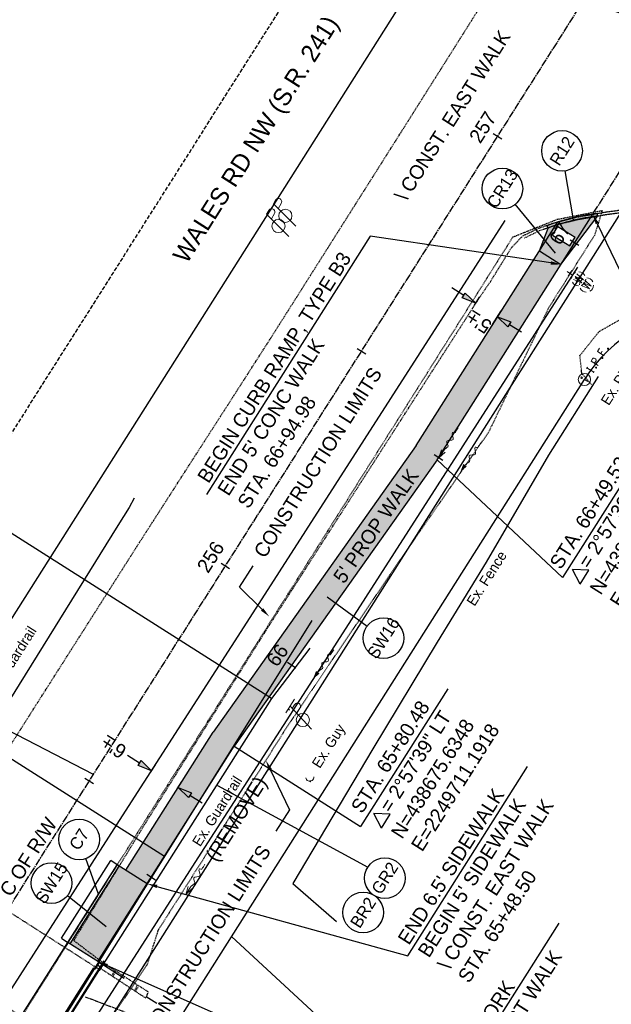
# Model space of a CAD drawing. Header units: feet. Extents: x 2249417 to 2250170, y 438279 to 439089.
# Tile 5 of 10: x 2249669 to 2249785, y 438625 to 438818. Entities that reach past the tile are written whole.
import ezdxf
from ezdxf import colors
from ezdxf.entities.mleader import LeaderData, LeaderLine
from ezdxf.math import Vec2, Vec3

# ---------------------------------------------------------------- set-up
doc = ezdxf.new("R2010")
doc.units = ezdxf.units.FT
doc.header["$MEASUREMENT"] = 0
doc.header["$PDMODE"] = 3
for name, pattern in [('bhiddenpr', [0.1875, 0.125, -0.0625]), ('CL', [2, 0.3, -0.15, 1.4, -0.15]), ('DGN Style 3', [0.19312, 0.137943, -0.055177]), ('esmtgenex', [1.1, 0.8, -0.3]), ('fenceex', [0]), ('grltpr', [0]), ('grrtex', [0]), ('OhDOT_USTN1', [0.055, 0.014, -0.041]), ('OhDOT_USTN3', [0.22, 0.165, -0.055]), ('rowex', [0]), ('stream', [1.4, 0.7, -0.1, 0.1, -0.1, 0.1, -0.1, 0.1, -0.1]), ('waterex', [0])]:
    doc.linetypes.add(name, pattern=pattern)
doc.layers.add('0_Mview', color=7, linetype='Continuous', plot=False)
for name, color, linetype in [('5PPBLDG-HAT', 253, 'Continuous'), ('BR_P_Brg_Pad_Hidden', 4, 'bhiddenpr'), ('BR_P_Rail_Object', 230, 'Continuous'), ('BR_X_SV_Pier', 230, 'OhDOT_USTN3'), ('DR_P_Flow_Arrow', 151, 'Continuous'), ('DR_X_Flow_Arrow', 151, 'Continuous'), ('DV_X_Property_Line', 7, 'Continuous'), ('GE_P_CL', 7, 'CL'), ('GE_P_CL_Text', 7, 'Continuous'), ('HY_X_Water_Edge', 133, 'stream'), ('PM_X_Edge_Line', 2, 'Continuous'), ('PM_X_Island', 7, 'Continuous'), ('PV_P_Construction_Limits', 203, 'DGN Style 3'), ('PV_P_Curb', 120, 'Continuous'), ('PV_P_Drive', 230, 'Continuous'), ('PV_P_EOP', 7, 'Continuous'), ('PV_P_Saw_Cut_Line', 62, 'Continuous'), ('PV_P_Walk', 231, 'Continuous'), ('PV_X_Curb', 120, 'OhDOT_USTN1'), ('PV_X_EOP', 7, 'OhDOT_USTN3'), ('PV_X_Text', 7, 'Continuous'), ('RD_P_GR_Lt', 95, 'grltpr'), ('RD_X_Fence', 230, 'fenceex'), ('RD_X_GR_Rt', 95, 'grrtex'), ('RW_X_Esmt_General', 6, 'esmtgenex'), ('RW_X_Fee_RW', 6, 'rowex'), ('SG_X_Foundation', 61, 'OhDOT_USTN1'), ('SH_Data', 7, 'Continuous'), ('SV_X_Mon_Cells_Found', 7, 'Continuous'), ('TX_P_20', 7, 'Continuous'), ('TX_X_20', 7, 'Continuous'), ('UT_X_Electric_Cells', 1, 'Continuous'), ('UT_X_Misc_Cells', 7, 'Continuous'), ('UT_X_Water', 133, 'waterex'), ('UT_X_Water_Cells', 133, 'Continuous'), ('VG_X_Flower_Bed', 3, 'OhDOT_USTN1')]:
    doc.layers.add(name, color=color, linetype=linetype)
doc.styles.add('Font 70-Main Title', font='txt', dxfattribs={"height": 0.25})
doc.styles.add('Slanted-Normal', font='font31.shx', dxfattribs={"height": 0.14})
doc.styles.get("Standard").update_dxf_attribs({"font": 'arial.ttf'})
doc.styles.add('Straight-Normal', font='font30.shx', dxfattribs={"height": 0.14})
doc.dimstyles.new('Dec-2  Slanted', dxfattribs={"dimtxt": 0.14, "dimasz": 0.14, "dimexe": 0.07, "dimexo": 0.07, "dimgap": 0.07, "dimtad": 1, "dimzin": 3, "dimdsep": 46, "dimtxsty": 'Slanted-Normal', "dimblk": 'Dim1', "dimcen": 0, "dimclrd": 95, "dimclre": 95, "dimclrt": 7, "dimazin": 3, "dimtfac": 1, "dimtix": 1, "dimtofl": 0, "dimtmove": 1, "dimatfit": 3, "dimldrblk": 'Dim1', "dimfxl": 1, "dimtolj": 1, "dimtzin": 0, "dimlwd": -1, "dimlwe": -1, "dimarcsym": 0})

# ---------------------------------------------------------------- blocks, each defined once
blk = doc.blocks.new('PP')
at = {"layer": 'UT_X_Electric_Cells', "color": 1, "linetype": 'Continuous', "lineweight": 0}
for p, q in [((0.0428, 0.16), (-0.0375, -0.14)), ((0.0428, 0.16), (0.0853, 0.16)), ((0.0257, 0.0963), (0.0853, 0.0963))]:
    blk.add_line(p, q, dxfattribs=at)
blk.add_circle((0, 0), 0.065, dxfattribs=at)
at = {"layer": 'UT_X_Electric_Cells', "color": 1, "linetype": 'Continuous', "lineweight": 0, "extrusion": (0, 0, -1)}
blk.add_arc((-0.086, 0.1281), 0.0319, 88.8767, 271.1233, dxfattribs=at)
blk = doc.blocks.new('TPW')
at = {"layer": 'UT_X_Misc_Cells', "color": 30, "linetype": 'Continuous', "lineweight": 0}
for p, q in [((0.0482, 0.18), (-0.0322, -0.12)), ((0.1282, 0.18), (-0.0318, 0.18)), ((0.0402, 0.15), (0.0827, 0.15)), ((0.0231, 0.0862), (0.0827, 0.0862))]:
    blk.add_line(p, q, dxfattribs=at)
blk.add_circle((0, 0), 0.065, dxfattribs=at)
at = {"layer": 'UT_X_Misc_Cells', "color": 30, "linetype": 'Continuous', "lineweight": 0, "extrusion": (0, 0, -1)}
blk.add_arc((-0.0833, 0.1181), 0.0319, 88.8767, 271.1233, dxfattribs=at)
blk = doc.blocks.new('DM')
at = {"layer": 'UT_X_Misc_Cells', "linetype": 'Continuous', "lineweight": 0}
h = blk.add_hatch(color=2, dxfattribs=at)
edge = h.paths.add_edge_path()
edge.add_arc((0, 0), 0.01, 0, 360)
at = {"layer": 'UT_X_Misc_Cells', "color": 2, "linetype": 'Continuous', "lineweight": 0}
blk.add_arc((0.04, 0), 0.04, 90, 270, dxfattribs=at)
blk = doc.blocks.new('WGV')
at = {"layer": 'UT_X_Water_Cells', "color": 133, "linetype": 'Continuous', "lineweight": 0}
for p, q in [((0.0318, 0.1018), (-0.0318, 0.1018)), ((0, 0.07), (0, 0.1336))]:
    blk.add_line(p, q, dxfattribs=at)
at = {"layer": 'UT_X_Water_Cells', "color": 133, "linetype": 'Continuous', "lineweight": 0, "flags": 128}
blk.add_lwpolyline([(-0.0318, 0.041), (-0.0159, -0.0452), (0, 0.041), (0.016, -0.0452), (0.0318, 0.041)], dxfattribs=at)
at = {"layer": 'UT_X_Water_Cells', "color": 133, "linetype": 'Continuous', "lineweight": 0, "extrusion": (0, 0, -1)}
blk.add_arc((0, 0.0001), 0.07, 330.01836, 29.98164, dxfattribs=at)
at = {"layer": 'UT_X_Water_Cells', "color": 133, "linetype": 'Continuous', "lineweight": 0}
for start, end in [(60.01836, 120.01574), (330.01836, 29.98164), (239.98426, 299.98164)]:
    blk.add_arc((0, 0.0001), 0.07, start, end, dxfattribs=at)
blk = doc.blocks.new('Dim1')
h = blk.add_hatch(color=4)
h.dxf.hatch_style = 1
h.paths.add_polyline_path([(0, 0), (-1, -0.2), (-1, 0.2)])
at = {"color": 4}
blk.add_lwpolyline([(0, 0), (-1, -0.2), (-1, 0.2), (0, 0)], dxfattribs=at)
blk = doc.blocks.new('*D961')
at = {"layer": '0_Mview', "color": 95, "linetype": 'Continuous', "transparency": 16777216}
for p, q in [((2249692.57, 438672.35), (2249690.21, 438673.85)), ((2249694.72, 438670.52), (2249695.68, 438672.02)), ((2249699.97, 438667.27), (2249700.89, 438668.71)), ((2249702.49, 438666.02), (2249704.86, 438664.52))]:
    blk.add_line(p, q, dxfattribs=at)
at = {"layer": 'Defpoints', "color": 0, "transparency": 16777216}
for p in [(2249694.93, 438670.84), (2249693.97, 438669.33, 1083.1), (2249699.21, 438666.08)]:
    blk.add_point(p, dxfattribs=at)
at = {"layer": '0_Mview', "color": 95, "transparency": 16777216, "xscale": 2.8, "yscale": 2.8, "zscale": 2.8}
for p, rotation in [((2249694.93, 438670.84), 327.4801218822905), ((2249700.13, 438667.53), 147.4801218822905)]:
    blk.add_blockref('Dim1', p, dxfattribs=dict(at, rotation=rotation))
at = {"layer": '0_Mview', "color": 7, "transparency": 16777216, "insert": (2249687.49, 438675.52), "char_height": 2.8, "attachment_point": 5, "rotation": 147.4801, "style": 'Slanted-Normal'}
blk.add_mtext("\\A1;6'%%p", dxfattribs=at)
blk = doc.blocks.new('IPID')
at = {"layer": 'SV_X_Mon_Cells_Found', "color": 2, "linetype": 'Continuous', "lineweight": 0}
blk.add_line((0, 0.0058), (0, -0.0383), dxfattribs=at)
at = {"layer": 'SV_X_Mon_Cells_Found', "color": 2, "linetype": 'Continuous', "lineweight": 0, "flags": 128}
for points in [[(0.1015, 0.04), (0.1192, 0.04)], [(0.1103, -0.04), (0.1103, 0.04)], [(0.1886, -0.04), (0.1886, 0.04), (0.2151, 0.04), (0.2178, 0.0394), (0.2217, 0.0381), (0.2233, 0.0368), (0.225, 0.0356), (0.2272, 0.0324), (0.2288, 0.0293), (0.2299, 0.0242), (0.2299, 0.0167), (0.2294, 0.0142), (0.2283, 0.0104), (0.2261, 0.006), (0.2239, 0.0041), (0.2222, 0.0028), (0.2195, 0.0016), (0.2151, 0.0009), (0.1886, 0.0009)], [(0.3391, 0.04), (0.301, 0.04), (0.301, -0.04)], [(0.301, 0.0009), (0.328, 0.0009)], [(0.1015, -0.04), (0.1192, -0.04)], [(0.1583, -0.0293), (0.161, -0.0293), (0.1627, -0.0305), (0.1643, -0.0331), (0.1643, -0.0362), (0.1627, -0.0387), (0.161, -0.04), (0.1583, -0.04), (0.1566, -0.0387), (0.155, -0.0362), (0.155, -0.0331), (0.1566, -0.0305), (0.1583, -0.0293)], [(0.2707, -0.0293), (0.2735, -0.0293), (0.2751, -0.0305), (0.2768, -0.0331), (0.2768, -0.0362), (0.2751, -0.0387), (0.2735, -0.04), (0.2707, -0.04), (0.2691, -0.0387), (0.2674, -0.0362), (0.2674, -0.0331), (0.2691, -0.0305), (0.2707, -0.0293)], [(0.3782, -0.0293), (0.3809, -0.0293), (0.3826, -0.0305), (0.3843, -0.0331), (0.3843, -0.0362), (0.3826, -0.0387), (0.3809, -0.04), (0.3782, -0.04), (0.3765, -0.0387), (0.3749, -0.0362), (0.3749, -0.0331), (0.3765, -0.0305), (0.3782, -0.0293)]]:
    blk.add_lwpolyline(points, dxfattribs=at)
at = {"layer": 'SV_X_Mon_Cells_Found', "color": 2, "linetype": 'Continuous', "lineweight": 0}
for centre, radius in [((0, 0), 0.06), ((0, 0.0326), 0.008)]:
    blk.add_circle(centre, radius, dxfattribs=at)
blk = doc.blocks.new('*D963')
at = {"layer": '0_Mview', "color": 95, "linetype": 'Continuous', "transparency": 16777216}
for p, q in [((2249756.35, 438764.23), (2249753.98, 438765.72)), ((2249758.46, 438762.34), (2249759.46, 438763.92)), ((2249762.03, 438758.55), (2249763.72, 438761.24)), ((2249765.34, 438758.57), (2249767.71, 438757.08))]:
    blk.add_line(p, q, dxfattribs=at)
at = {"layer": 'Defpoints', "color": 0, "transparency": 16777216}
for p in [(2249758.72, 438762.74), (2249757.72, 438761.15), (2249761.28, 438757.36, 1082.92)]:
    blk.add_point(p, dxfattribs=at)
at = {"layer": '0_Mview', "color": 95, "transparency": 16777216, "xscale": 2.8, "yscale": 2.8, "zscale": 2.8}
for p, rotation in [((2249758.72, 438762.74), 327.8222067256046), ((2249762.97, 438760.06), 147.8222067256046)]:
    blk.add_blockref('Dim1', p, dxfattribs=dict(at, rotation=rotation))
at = {"layer": '0_Mview', "color": 7, "transparency": 16777216, "insert": (2249759.35, 438759.03), "char_height": 2.8, "attachment_point": 5, "rotation": 147.8222, "style": 'Slanted-Normal'}
blk.add_mtext("\\A1;5'%%p", dxfattribs=at)
blk = doc.blocks.new('DFL-X')
at = {"layer": 'DR_X_Flow_Arrow', "color": 151, "linetype": 'Continuous', "lineweight": 0, "flags": 128}
blk.add_lwpolyline([(-0.08, -0.0214), (0, 0), (-0.08, 0.0215)], dxfattribs=at)
at = {"layer": 'DR_X_Flow_Arrow', "color": 151, "linetype": 'Continuous', "lineweight": 0}
blk.add_open_spline([(0, 0), (-0.0277, 0.0001), (-0.0554, 0.0002), (-0.0831, 0.0003), (-0.0943, 0.0003), (-0.1051, 0.005), (-0.116, 0.0077), (-0.1231, 0.0095), (-0.131, 0.0131), (-0.1368, 0.015), (-0.1515, 0.0198), (-0.165, -0.0203), (-0.1792, -0.0217), (-0.1954, -0.0234), (-0.2116, 0.0181), (-0.2278, 0.0195), (-0.2454, 0.0211), (-0.2657, -0.0279), (-0.2838, -0.0217), (-0.2903, -0.0195), (-0.2867, 0.0007), (-0.2951, 0.0006), (-0.3134, 0.0004), (-0.3317, 0.0002), (-0.35, 0)], degree=3, knots=[0, 0, 0, 0, 0.203531, 0.203531, 0.203531, 0.286234, 0.286234, 0.286234, 0.340272, 0.340272, 0.340272, 0.477755, 0.477755, 0.477755, 0.633727, 0.633727, 0.633727, 0.804111, 0.804111, 0.804111, 0.865463, 0.865463, 0.865463, 1, 1, 1, 1], dxfattribs=at)
blk = doc.blocks.new('DFL-P')
at = {"layer": 'DR_P_Flow_Arrow', "color": 151, "linetype": 'Continuous', "lineweight": 13}
blk.add_open_spline([(-0.0799, 0.0003), (-0.081, 0.0002), (-0.082, 0.0002), (-0.0831, 0.0003), (-0.0943, 0.0003), (-0.1051, 0.005), (-0.116, 0.0077), (-0.1231, 0.0095), (-0.131, 0.0131), (-0.1368, 0.015), (-0.1515, 0.0198), (-0.165, -0.0203), (-0.1792, -0.0217), (-0.1954, -0.0234), (-0.2116, 0.0181), (-0.2278, 0.0195), (-0.2454, 0.0211), (-0.2657, -0.0279), (-0.2838, -0.0217), (-0.2903, -0.0195), (-0.2867, 0.0007), (-0.2951, 0.0006), (-0.3134, 0.0004), (-0.3317, 0.0002), (-0.35, 0)], degree=3, knots=[0, 0, 0, 0, 0.009646, 0.009646, 0.009646, 0.112481, 0.112481, 0.112481, 0.179673, 0.179673, 0.179673, 0.350625, 0.350625, 0.350625, 0.544565, 0.544565, 0.544565, 0.756426, 0.756426, 0.756426, 0.832712, 0.832712, 0.832712, 1, 1, 1, 1], dxfattribs=at)
at = {"layer": 'DR_P_Flow_Arrow', "color": 151, "linetype": 'Continuous', "lineweight": 0, "extrusion": (0, 0, -1)}
blk.add_solid([(0.08, 0.0215), (0, 0), (0.08, -0.0214)], dxfattribs=at)

msp = doc.modelspace()

# ---------------------------------------------------------------- hatches: boundary and pattern name
at = {"layer": '5PPBLDG-HAT'}
h = msp.add_hatch(color=256, dxfattribs=at)
h.dxf.hatch_style = 1
h.paths.add_polyline_path([(2249778.673, 438779.168), (2249775.435, 438778.336, 0.0061843), (2249774.422, 438778.014), (2249771.255, 438773.02), (2249775.477, 438770.342), (2249778.165, 438774.581), (2249777.743, 438774.848), (2249777.197, 438773.988), (2249773.819, 438776.13), (2249774.891, 438777.819), (2249778.269, 438775.677), (2249777.743, 438774.848), (2249778.165, 438774.581), (2249781.374, 438779.639)])
h.paths.add_polyline_path([(2249778.567, 438779.657), (2249775.3, 438778.817, 0.002761), (2249774.841, 438778.675), (2249771.255, 438773.02), (2249775.477, 438770.342), (2249778.521, 438774.355), (2249777.743, 438774.848), (2249777.197, 438773.988), (2249773.819, 438776.13), (2249774.891, 438777.819), (2249778.269, 438775.677), (2249777.743, 438774.848), (2249778.521, 438774.355), (2249782.705, 438779.872), (2249782.619, 438780.364)])
h.paths.add_polyline_path([(2249772.929, 438777.49), (2249771.255, 438773.02), (2249774.422, 438778.014, 0.009216)])
h.paths.add_polyline_path([(2249772.755, 438777.958), (2249772.903, 438777.561), (2249774.281, 438778.039), (2249774.468, 438778.087), (2249774.841, 438778.675, 0.0127019)], flags=17)
h.paths.add_polyline_path([(2249775.425, 438772.687), (2249778.71, 438777.867), (2249775.163, 438780.116), (2249771.878, 438774.936)], flags=24)
h = msp.add_hatch(color=256, dxfattribs=at)
h.dxf.hatch_style = 1
h.paths.add_polyline_path([(2249773.819, 438776.13), (2249774.891, 438777.819), (2249778.269, 438775.677), (2249777.743, 438774.848), (2249778.165, 438774.581), (2249781.374, 438779.639), (2249778.673, 438779.168), (2249775.435, 438778.336, 0.0061843), (2249774.422, 438778.014), (2249771.255, 438773.02), (2249775.477, 438770.342), (2249778.165, 438774.581), (2249777.743, 438774.848), (2249777.197, 438773.988)])
h.paths.add_polyline_path([(2249775.425, 438772.687), (2249778.71, 438777.867), (2249775.163, 438780.116), (2249771.878, 438774.936)], flags=9)
h = msp.add_hatch(color=256, dxfattribs=at)
h.dxf.hatch_style = 1
h.paths.add_polyline_path([(2249679.627, 438637.462), (2249688.579, 438652.107), (2249688.575, 438652.109), (2249678.892, 438636.841), (2249684.381, 438633.359), (2249684.595, 438633.697)])
h.paths.add_polyline_path([(2249696.178, 438661.296), (2249689.842, 438651.306), (2249694.064, 438648.628), (2249700.4, 438658.618)])
h.paths.add_polyline_path([(2249717.014, 438692.487), (2249707.037, 438678.419), (2249696.178, 438661.296), (2249700.4, 438658.618), (2249701.011, 438659.581), (2249720.3, 438690.403)])
edge = h.paths.add_edge_path()
edge.add_line((2249746.979, 438734.741), (2249717.014, 438692.487))
edge.add_line((2249717.014, 438692.487), (2249720.3, 438690.403))
edge.add_line((2249720.3, 438690.403), (2249701.011, 438659.581))
edge.add_line((2249701.011, 438659.581), (2249711.192, 438675.635))
edge.add_line((2249711.192, 438675.635), (2249751.132, 438731.954))
edge.add_line((2249751.132, 438731.954), (2249753.121, 438735.09))
edge.add_spline(control_points=[(2249753.121, 438735.09), (2249753.044, 438735.282), (2249752.975, 438735.469), (2249753.031, 438735.58)], knot_values=[0.4179619, 0.4179619, 0.4179619, 0.4179619, 0.4777554, 0.4777554, 0.4777554, 0.4777554], degree=3, periodic=0)
edge.add_spline(control_points=[(2249753.031, 438735.58), (2249753.097, 438735.714), (2249753.317, 438735.75), (2249753.555, 438735.775)], knot_values=[0.4777554, 0.4777554, 0.4777554, 0.4777554, 0.5494011, 0.5494011, 0.5494011, 0.5494011], degree=3, periodic=0)
edge.add_line((2249753.555, 438735.775), (2249754.152, 438736.716))
edge.add_spline(control_points=[(2249754.152, 438736.716), (2249754.071, 438736.981), (2249754.01, 438737.233), (2249754.15, 438737.345)], knot_values=[0.7238485, 0.7238485, 0.7238485, 0.7238485, 0.804111, 0.804111, 0.804111, 0.804111], degree=3, periodic=0)
edge.add_spline(control_points=[(2249754.15, 438737.345), (2249754.221, 438737.402), (2249754.378, 438737.301), (2249754.501, 438737.267)], knot_values=[0.804111, 0.804111, 0.804111, 0.804111, 0.8447246, 0.8447246, 0.8447246, 0.8447246], degree=3, periodic=0)
edge.add_line((2249754.501, 438737.267), (2249775.477, 438770.342))
edge.add_line((2249775.477, 438770.342), (2249771.255, 438773.02))
edge.add_line((2249771.255, 438773.02), (2249746.979, 438734.741))
h.paths.add_polyline_path([(2249719.681, 438689.853), (2249723.165, 438694.765), (2249719.739, 438697.195), (2249716.255, 438692.283)], flags=24)
h.paths.add_polyline_path([(2249732.963, 438706.445), (2249749.966, 438730.973), (2249746.514, 438733.365), (2249729.511, 438708.838)], flags=24)
h = msp.add_hatch(color=256, dxfattribs=at)
h.dxf.hatch_style = 1
h.paths.add_polyline_path([(2249688.579, 438652.107), (2249679.627, 438637.462), (2249684.595, 438633.697), (2249694.064, 438648.628)])

# ---------------------------------------------------------------- linework, layer by layer
at = {"layer": '0_Mview'}
for p, q in [((2249779.244, 438707.534, 3.339), (2249777.745, 438710.399, 3.339)), ((2249780.975, 438710.264, 3.339), (2249777.745, 438710.399, 3.339)), ((2249779.244, 438707.534, 3.339), (2249780.975, 438710.264, 3.339)), ((2249740.147, 438659.574, 3.339), (2249738.648, 438662.439, 3.339)), ((2249741.878, 438662.305, 3.339), (2249738.648, 438662.439, 3.339)), ((2249740.147, 438659.574, 3.339), (2249741.878, 438662.305, 3.339)), ((2249693.894, 438626.453), (2249695.975, 438625.133))]:
    msp.add_line(p, q, dxfattribs=at)
at = {"layer": '5PPBLDG-HAT'}
msp.add_line((2249685.245, 438632.811), (2249689.549, 438630.082), dxfattribs=at)
at = {"layer": 'BR_P_Brg_Pad_Hidden', "elevation": 1082.425}
msp.add_lwpolyline([(2249638.393, 438642.11), (2249676.047, 438618.32), (2249677.483, 438620.591), (2249684.527, 438631.85), (2249647.65, 438655.385), (2249647.568, 438655.189), (2249645.938, 438652.703), (2249643.706, 438649.262), (2249641.127, 438645.017), (2249638.716, 438642.004)], dxfattribs=at)
at = {"layer": 'BR_P_Rail_Object'}
for p, q in [((2249675.544, 438619.425), (2249683.578, 438632.093)), ((2249675.726, 438617.534), (2249685.367, 438632.735)), ((2249675.994, 438618.267), (2249685.634, 438633.468)), ((2249683.578, 438632.093), (2249683.895, 438631.892)), ((2249683.895, 438631.892), (2249684.698, 438633.159)), ((2249684.375, 438632.649), (2249685.043, 438632.225)), ((2249684.698, 438633.159), (2249685.367, 438632.735))]:
    msp.add_line(p, q, dxfattribs=at)
at = {"layer": 'BR_X_SV_Pier'}
for points in [[(2249684.83, 438632.013), (2249685.392, 438633.093), (2249694.25, 438627.394), (2249693.78, 438626.152), (2249684.83, 438632.013)], [(2249691.786, 438627.535), (2249692.375, 438628.406)]]:
    msp.add_lwpolyline(points, dxfattribs=at)
for points, elevation in [([(2249687.198, 438630.76), (2249687.795, 438631.651)], 1083.066), ([(2249687.251, 438630.364), (2249687.902, 438631.336)], 1082.58), ([(2249691.682, 438627.835), (2249692.162, 438628.753)], 1081.528)]:
    msp.add_lwpolyline(points, dxfattribs=dict(at, elevation=elevation))
at = {"layer": 'DV_X_Property_Line'}
for p, q in [((2249683.504, 438670.13, 1083.62), (2249578.642, 438724.174, 1083.62)), ((2249710.641, 438638.232, 1083.62), (2249768.574, 438584.875, 1083.62))]:
    msp.add_line(p, q, dxfattribs=at)
at = {"layer": 'GE_P_CL'}
msp.add_line((2249575.55, 438499.905), (2249819.928, 438885.246), dxfattribs=at)
msp.add_lwpolyline([(2249781.735, 438780.21), (2249831.722, 438859.03)], dxfattribs=at)
at = {"layer": 'GE_P_CL_Text'}
for p, q in [((2249763.843, 438794.942), (2249762.154, 438796.013)), ((2249777.915, 438779.084), (2249776.337, 438788.714, 767.501)), ((2249774.423, 438772.588), (2249766.499, 438782.169, 818.715)), ((2249779.01, 438774.045), (2249777.321, 438775.116)), ((2249737.065, 438752.717), (2249735.376, 438753.789)), ((2249752.231, 438731.82), (2249750.542, 438732.892)), ((2249710.286, 438710.493), (2249708.597, 438711.564)), ((2249729.456, 438705.033), (2249737.327, 438699.265, 767.501)), ((2249723.299, 438690.979), (2249721.668, 438692.136)), ((2249683.508, 438668.268), (2249681.819, 438669.339)), ((2249707.904, 438667.928, -2645.255), (2249737.454, 438651.868)), ((2249684.474, 438646.576, 114.661), (2249682.014, 438653.566, 742.946)), ((2249695.712, 438649.359), (2249694.023, 438650.43)), ((2249685.976, 438640.15), (2249678.365, 438646.257, 767.501))]:
    msp.add_line(p, q, dxfattribs=at)
for centre in [(2249775.69, 438792.661, 1082.113), (2249763.95, 438785.251, 1082.113), (2249740.553, 438696.9, 1082.113), (2249680.686, 438657.339, 1082.113), (2249740.832, 438649.725), (2249675.246, 438648.761, 1082.113), (2249736.548, 438642.97)]:
    msp.add_circle(centre, 4, dxfattribs=at)
at = {"layer": 'HY_X_Water_Edge', "elevation": 1074.416}
msp.add_lwpolyline([(2249681.873, 438626.423), (2249690.722, 438623.022), (2249693.35, 438623.126), (2249695.479, 438620.01), (2249698.282, 438617.968), (2249699.422, 438616.481), (2249701.2, 438613.987), (2249702.957, 438612.326), (2249708.137, 438607.547), (2249713.014, 438603.918), (2249720.381, 438598.629), (2249723.391, 438595.933), (2249725.778, 438594.067), (2249728.372, 438591.993)], dxfattribs=at)
at = {"layer": 'PM_X_Edge_Line', "elevation": 1083.101, "flags": 128}
for points in [[(2249584.871, 438493.994), (2249605.585, 438529.357), (2249613.893, 438542.802), (2249625.566, 438562.02), (2249649.312, 438599.904), (2249689.823, 438662.899), (2249714.331, 438700.948), (2249764.485, 438778.999)], [(2249599.539, 438485.402), (2249620.152, 438520.592), (2249628.389, 438533.921), (2249640.034, 438553.093), (2249663.664, 438590.792), (2249704.121, 438653.704), (2249728.628, 438691.75), (2249778.787, 438769.809)]]:
    msp.add_lwpolyline(points, dxfattribs=at)
at = {"layer": 'PV_P_Construction_Limits'}
msp.add_lwpolyline([(2249592.793, 438488.97), (2249601.574, 438511.549), (2249629.171, 438558.268), (2249634.95, 438567.974), (2249635.595, 438569.034), (2249636.526, 438570.417), (2249766.029, 438775.746), (2249774.734, 438779.214), (2249783.597, 438780.953), (2249782.079, 438776.058), (2249773.054, 438761.827), (2249761.239, 438737.386), (2249741.762, 438709.291), (2249721.497, 438679.336), (2249696.193, 438639.437), (2249694.032, 438632.673), (2249679.219, 438610.736), (2249675.822, 438602.171), (2249663.589, 438582.881), (2249654.203, 438566.068), (2249645.804, 438549.032), (2249621.446, 438514.798), (2249602.607, 438482.746)], dxfattribs=at)
at = {"layer": 'PV_P_Curb'}
for p, q in [((2249777.514, 438778.87), (2249775.086, 438778.246)), ((2249777.514, 438778.87), (2249775.086, 438778.246)), ((2249678.892, 438636.841), (2249688.575, 438652.109))]:
    msp.add_line(p, q, dxfattribs=at)
for points in [[(2249782.705, 438779.872), (2249782.619, 438780.364)], [(2249772.929, 438777.49), (2249772.755, 438777.958)]]:
    msp.add_lwpolyline(points, dxfattribs=at)
msp.add_arc((2249787.908, 438737.256), 42.932, 96.96128, 110.41936, dxfattribs=at)
at = {"layer": 'PV_P_Drive'}
msp.add_line((2249680.567, 438636.681), (2249680.596, 438636.727), dxfattribs=at)
at = {"layer": 'PV_P_EOP'}
for p, q in [((2249776.49, 438779.123), (2249774.961, 438778.73)), ((2249776.49, 438779.123), (2249774.961, 438778.73)), ((2249678.47, 438637.108), (2249688.153, 438652.377))]:
    msp.add_line(p, q, dxfattribs=at)
msp.add_arc((2249787.908, 438737.256), 43.432, 96.99421, 110.41936, dxfattribs=at)
at = {"layer": 'PV_P_Saw_Cut_Line'}
for p, q in [((2249677.203, 438637.912), (2249686.886, 438653.18)), ((2249688.153, 438652.377), (2249686.886, 438653.18)), ((2249677.203, 438637.912), (2249678.47, 438637.108))]:
    msp.add_line(p, q, dxfattribs=at)
at = {"layer": 'PV_P_Walk'}
for p, q in [((2249751.132, 438731.954), (2249781.735, 438780.21)), ((2249746.979, 438734.741), (2249774.86, 438778.704)), ((2249771.255, 438773.02), (2249775.477, 438770.342)), ((2249746.979, 438734.741), (2249707.037, 438678.419)), ((2249751.132, 438731.954), (2249711.192, 438675.635)), ((2249689.842, 438651.306), (2249707.037, 438678.419)), ((2249684.381, 438633.359), (2249711.192, 438675.635)), ((2249694.064, 438648.628), (2249688.153, 438652.377)), ((2249668.83, 438621.908), (2249678.47, 438637.108)), ((2249684.698, 438633.159), (2249678.47, 438637.108))]:
    msp.add_line(p, q, dxfattribs=at)
for points in [[(2249775.477, 438770.342), (2249782.705, 438779.872)], [(2249771.255, 438773.02), (2249772.929, 438777.49)], [(2249773.819, 438776.13), (2249774.891, 438777.819)], [(2249774.891, 438777.819), (2249778.269, 438775.677)], [(2249773.819, 438776.13), (2249777.197, 438773.988)], [(2249777.197, 438773.988), (2249778.269, 438775.677)]]:
    msp.add_lwpolyline(points, dxfattribs=at)
at = {"layer": 'PV_X_Curb'}
msp.add_lwpolyline([(2249768.294, 438775.562), (2249771.252, 438776.988), (2249774.281, 438778.039), (2249778.673, 438779.168), (2249784.316, 438780.153), (2249789.895, 438780.921), (2249796.094, 438781.144), (2249805.125, 438780.111)], dxfattribs=at)
at = {"layer": 'PV_X_EOP', "elevation": 1083.178}
msp.add_lwpolyline([(2249648.245, 438656.534), (2249650.157, 438655.075), (2249652.872, 438653.399), (2249692.607, 438715.797), (2249718.144, 438755.489), (2249744.024, 438796.341), (2249769.24, 438836.243), (2249797.604, 438880.879)], dxfattribs=at)
at = {"layer": 'PV_X_EOP', "flags": 128}
msp.add_lwpolyline([(2249685.392, 438633.093), (2249679.627, 438637.462), (2249693.632, 438660.374), (2249717.64, 438698.716), (2249759.241, 438763.526), (2249761.682, 438767.087), (2249765.547, 438773.351), (2249765.897, 438773.806), (2249767.971, 438775.961), (2249771.061, 438777.451), (2249774.137, 438778.518), (2249778.567, 438779.657), (2249784.239, 438780.647), (2249789.852, 438781.42), (2249796.113, 438781.645), (2249805.182, 438780.607)], dxfattribs=at)
at = {"layer": 'PV_X_Text'}
for p, q in [((2249718.516, 438685.005), (2249606.838, 438755.83)), ((2249794.482, 438738.283), (2249775.812, 438708.843)), ((2249751.132, 438731.954), (2249775.812, 438708.843)), ((2249697.447, 438653.962), (2249586.754, 438724.162)), ((2249753.23, 438686.925), (2249736.066, 438659.86)), ((2249722.055, 438682.761), (2249721.785, 438682.932)), ((2249711.192, 438675.635), (2249736.066, 438659.86))]:
    msp.add_line(p, q, dxfattribs=at)
at = {"layer": 'RD_P_GR_Lt'}
msp.add_lwpolyline([(2249726.052, 438694.945), (2249718.516, 438685.005), (2249684.648, 438631.602)], dxfattribs=at)
at = {"layer": 'RD_X_Fence', "elevation": 1083.891}
for points in [[(2249782.816, 438748.345), (2249772.995, 438732.87), (2249760.74, 438711.816), (2249751.101, 438696.074), (2249738.446, 438675.123), (2249722.691, 438648.647)], [(2249722.691, 438648.647), (2249731.285, 438641.228)]]:
    msp.add_lwpolyline(points, dxfattribs=at)
at = {"layer": 'RD_X_GR_Rt'}
for points, elevation in [([(2249691.528, 438724.394), (2249690.554, 438722.602), (2249688.289, 438719.043), (2249664.428, 438680.72), (2249638.732, 438639.921), (2249613.571, 438601.763), (2249602.484, 438585.811), (2249599.182, 438581.078), (2249595.709, 438577.494), (2249592.887, 438575.863)], 1082.281), ([(2249641.229, 438559.186), (2249641.873, 438563.693), (2249643.214, 438567.053), (2249647.93, 438574.429), (2249659.694, 438593.561), (2249726.518, 438700.338)], 1082.888)]:
    msp.add_lwpolyline(points, dxfattribs=dict(at, elevation=elevation))
at = {"layer": 'RW_X_Esmt_General'}
msp.add_line((2249639.328, 438692.897, 1083.62), (2249769.748, 438898.545, 1083.62), dxfattribs=at)
at = {"layer": 'RW_X_Fee_RW'}
for p, q in [((2249656.731, 438683.928, 1083.62), (2249786.215, 438888.102, 1083.62)), ((2249689.219, 438604.452, 1083.62), (2249780.089, 438747.739, 1083.62))]:
    msp.add_line(p, q, dxfattribs=at)
msp.add_arc((2249805.424, 438731.672, 1083.62), 30, 37.61767, 147.62012, dxfattribs=at)
at = {"layer": 'UT_X_Water'}
msp.add_line((2249599.618, 438484.641), (2249843.996, 438869.982), dxfattribs=at)
at = {"layer": 'VG_X_Flower_Bed', "elevation": 1083.723}
msp.add_lwpolyline([(2249781.498, 438746.742), (2249779.825, 438748.655), (2249779.592, 438748.8), (2249779.212, 438752.445), (2249782.973, 438757.159), (2249791.267, 438761.869)], dxfattribs=at)

# ---------------------------------------------------------------- block references
at = {"color": 1}
for name, p, xscale, yscale, zscale, rotation in [('DFL-X', (2249751.478, 438732.32), 20, 20, 20, 237.6176728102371), ('DFL-P', (2249755.681, 438729.579), 19.99999999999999, 19.99999999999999, 19.99999999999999, 234.5527349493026), ('DFL-P', (2249726.706, 438688.879), 20, 20, 20, 234.5527349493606), ('DFL-X', (2249701.662, 438646.534), 20, 20, 20, 237.6176728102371)]:
    msp.add_blockref(name, p, dxfattribs=dict(at, xscale=xscale, yscale=yscale, zscale=zscale, rotation=rotation))
at = {"layer": 'PM_X_Island', "xscale": 20, "yscale": 20, "zscale": 20}
for name, p, rotation in [('WGV', (2249778.964, 438767.511, 1083.581), 57.61767281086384), ('WGV', (2249780.508, 438766.303, 1083.556), 57.61767281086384), ('DM', (2249726.152, 438668.776, 1081.378), 96.86753293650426)]:
    msp.add_blockref(name, p, dxfattribs=dict(at, rotation=rotation))
at = {"layer": 'SG_X_Foundation', "color": 1, "xscale": 20, "yscale": 20, "zscale": 20, "rotation": 57.61767281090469}
msp.add_blockref('TPW', (2249724.703, 438680.811, 1081.024), dxfattribs=at)
at = {"layer": 'TX_X_20', "xscale": 20, "yscale": 20, "zscale": 20, "rotation": 57.63605666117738}
msp.add_blockref('IPID', (2249780.089, 438747.739, 1083.62), dxfattribs=at)
at = {"layer": 'UT_X_Electric_Cells', "xscale": 20, "yscale": 20, "zscale": 20, "rotation": 59.99999999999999}
for p in [(2249721.252, 438779.889, 1082.23), (2249719.914, 438777.892, 1082.369)]:
    msp.add_blockref('PP', p, dxfattribs=at)

# ---------------------------------------------------------------- texts
at = {"layer": 'GE_P_CL_Text', "style": 'Slanted-Normal'}
for s, insert, char_height, width, attachment_point, rotation in [('\\\\ CONST. EAST WALK', (2249742.6, 438783.99), 2.8, 57.4825, 1, 57.61767), ('257', (2249761.31, 438796.549), 2.8, 30.81744, 8, 57.61767), ('R12', (2249775.69, 438792.661, 1082.113), 2.4, 57.4825, 5, 57.61767), ('CR13', (2249763.95, 438785.251, 1082.113), 2.4, 57.4825, 5, 57.61767), ('67', (2249776.476, 438775.652), 2.8, 30.81744, 8, 57.61767), ("BEGIN CURB RAMP, TYPE B3\\PEND 5' CONC WALK\\PSTA. 66+94.98", (2249703.775, 438728.645), 2.8, 57.4825, 1, 57.61767), ('256', (2249707.753, 438712.099), 2.8, 30.81744, 8, 57.61767), ('SW16', (2249740.553, 438696.9, 1082.113), 2.4, 57.4825, 5, 57.61767), ('66', (2249720.852, 438692.714), 2.8, 30.81744, 8, 54.65661), ("END 6.5' SIDEWALK\\PBEGIN 5' SIDEWALK\\P\\\\ CONST. EAST WALK\\PSTA. 65+48.50", (2249743.205, 438637.902), 2.8, 57.4825, 1, 57.61767), ('C OF R/W', (2249671.886, 438653.143), 2.8, 30.81744, 8, 57.61767), ('C7', (2249680.686, 438657.339, 1082.113), 2.4, 57.4825, 5, 57.61767), ('SW15', (2249675.246, 438648.761, 1082.113), 2.4, 57.4825, 5, 57.61767), ('GR2', (2249740.832, 438649.725), 2.4, 57.4825, 5, 57.61767), ('BR2', (2249736.548, 438642.97), 2.4, 57.4825, 5, 57.61767), ("RESUME WORK\\P\\\\ CONST. EAST WALK\\PSTA. 65+30.42\\PN = 438633.3595\\PE = 2249684.3813\\PBEGIN 6.5' CONC. SIDEWALK", (2249748.809, 438605.686), 2.8, 57.4825, 1, 57.61767)]:
    msp.add_mtext(s, dxfattribs=dict(at, insert=insert, char_height=char_height, width=width, attachment_point=attachment_point, rotation=rotation))
at = {"layer": 'PV_P_Construction_Limits', "char_height": 2.8, "width": 55.63918, "attachment_point": 1, "rotation": 57.61767, "style": 'Slanted-Normal'}
for insert in [(2249714.862, 438713.912, -2165.831), (2249692.989, 438620.003, -1082.916)]:
    msp.add_mtext('CONSTRUCTION LIMITS', dxfattribs=dict(at, insert=insert))
at = {"layer": 'PV_X_Text', "width": 725.59682, "attachment_point": 1}
for s, insert, char_height, rotation, style in [('Ex. Planter', (2249783.199, 438743.546, 2169.874), 2, 57.61767, 'Straight-Normal'), ('STA. 66+49.52\\P   = 2%%D57\'39" LT\\PN=438731.9544\\PE=2249751.1324 ', (2249773.082, 438711.702, 3.339), 2.8, 57.61767, 'Slanted-Normal'), ("5' PROP WALK", (2249730.485, 438709.014), 2.8, 55.26998, 'Slanted-Normal'), ('Ex. Fence', (2249756.785, 438704.101, 1086.254), 2, 57.61767, 'Straight-Normal'), ('Ex. Guardrail', (2249662.344, 438686.286), 2, 57.61767, 'Straight-Normal'), ('STA. 65+80.48\\P   = 2%%D57\'39" LT\\PN=438675.6348\\PE=2249711.1918', (2249733.986, 438663.742, 3.339), 2.8, 57.61767, 'Slanted-Normal'), ('Ex. Guy', (2249726.342, 438672.226, 1086.254), 2, 57.61767, 'Straight-Normal'), ('Ex. Guardrail', (2249702.801, 438656.845, 1086.254), 2, 57.61767, 'Straight-Normal'), ('(REMOVE)', (2249705.367, 438654.229), 2.8, 57.61767, 'Slanted-Normal')]:
    msp.add_mtext(s, dxfattribs=dict(at, insert=insert, char_height=char_height, rotation=rotation, style=style))
at = {"layer": 'SH_Data', "insert": (2249715.873, 438794.665), "char_height": 3.5, "width": 4766.55033, "attachment_point": 5, "rotation": 57.61767, "style": 'Font 70-Main Title'}
msp.add_mtext('WALES RD NW (S.R. 241)', dxfattribs=at)

# ---------------------------------------------------------------- dimensions: what is measured, and where the dimension line sits
at = {"layer": '0_Mview'}
dim = msp.add_linear_dim(base=(2249758.715, 438762.738), p1=(2249761.28, 438757.365, 1082.916), p2=(2249757.718, 438761.153), angle=147.82221, text="5'%%p", dimstyle='Dec-2  Slanted', override={"dimtad": 4, "dimpost": "'"}, dxfattribs=at)
dim.commit()
dim.dimension.update_dxf_attribs({"geometry": '*D963', "text_midpoint": (2249759.354, 438759.028)})
dim = msp.add_linear_dim(base=(2249694.93, 438670.844), p1=(2249699.215, 438666.085), p2=(2249693.968, 438669.335, 1083.101), angle=147.48012, text="6'%%p", dimstyle='Dec-2  Slanted', override={"dimpost": "'"}, dxfattribs=at)
dim.commit()
dim.dimension.update_dxf_attribs({"geometry": '*D961', "text_midpoint": (2249685.988, 438673.156), "dimtype": 160})

# ---------------------------------------------------------------- leaders
at = {"layer": 'PV_P_Construction_Limits', "linetype": 'Continuous'}
ml = msp.add_multileader_mtext('Standard', dxfattribs=at)
ml.set_content('', color=256)
ml.set_leader_properties()
ml.build(insert=Vec2(0, 0))
ml.multileader.update_dxf_attribs({"dogleg_length": 0.25, "arrow_head_size": 2, "scale": 20})
ctx = ml.context
ctx.base_point, ctx.scale, ctx.char_height, ctx.arrow_head_size, ctx.landing_gap_size, ctx.plane_origin, ctx.plane_x_axis, ctx.plane_y_axis = Vec3(2249714.916, 438711.132, -1082.916), 20, 2, 2, 1.8, Vec3(2249733.306, 438768.591, -1082.916), Vec3(0.5355663, 0.8444932), Vec3(-0.8444932, 0.5355663)
notes = []
notes.append((ctx, [(1, (1, 1, 0), (2249712.238, 438706.909, -1082.916), (0.5355663, 0.8444932), 5, [(0, [(2249718.091, 438701.14, -1082.916)], 0, [])])]))
ctx.mtext.insert, ctx.mtext.text_direction, ctx.mtext.flow_direction = Vec3(2249715.035, 438713.187, -1082.916), Vec3(0.5355663, 0.8444932), 5
ml = msp.add_multileader_mtext('Standard', dxfattribs=at)
ml.set_content('', color=256)
ml.set_leader_properties()
ml.build(insert=Vec2(0, 0))
ml.multileader.update_dxf_attribs({"dogleg_length": 0.25, "arrow_head_size": 2, "scale": 20})
ctx = ml.context
ctx.base_point, ctx.scale, ctx.char_height, ctx.arrow_head_size, ctx.landing_gap_size, ctx.plane_origin, ctx.plane_x_axis, ctx.plane_y_axis = Vec3(2249717.469, 438655.889), 20, 2, 2, 1.8, Vec3(2249711.433, 438674.682), Vec3(0.5355663, 0.8444932), Vec3(-0.8444932, 0.5355663)
ctx.text_align_type = 2
notes.append((ctx, [(0, (1, 1, 0), (2249722.075, 438663.152), (-0.5355663, -0.8444932), 5, [(0, [(2249717.426, 438672.854)], 0, [])])]))
ctx.mtext.insert, ctx.mtext.text_direction, ctx.mtext.alignment, ctx.mtext.flow_direction = Vec3(2249717.588, 438657.945), Vec3(0.5355663, 0.8444932), 3, 5
at = {"layer": 'TX_P_20'}
ml = msp.add_multileader_mtext('Standard', dxfattribs=at)
ml.set_content('', color=256)
ml.set_leader_properties()
ml.build(insert=Vec2(0, 0))
ml.multileader.update_dxf_attribs({"dogleg_length": 0.25, "arrow_head_size": 2, "scale": 20})
ctx = ml.context
ctx.base_point, ctx.scale, ctx.char_height, ctx.arrow_head_size, ctx.landing_gap_size, ctx.plane_origin, ctx.plane_x_axis, ctx.plane_y_axis = Vec3(2249768.35, 438821.026), 20, 2, 2, 1.8, Vec3(2249711.178, 438839.128), Vec3(-0.5355663, -0.8444932), Vec3(0.8444932, -0.5355663)
notes.append((ctx, [(1, (1, 1, 0), (2249771.027, 438825.249), (-0.5355663, -0.8444932), 5, [(0, [(2249803.105, 438814.292)], 0, [])])]))
ctx.mtext.insert, ctx.mtext.text_direction, ctx.mtext.rotation, ctx.mtext.flow_direction = Vec3(2249768.23, 438818.971), Vec3(-0.5355663, -0.8444932), 3.1415927, 5
ml = msp.add_multileader_mtext('Standard', dxfattribs=at)
ml.set_content('', color=256)
ml.set_leader_properties()
ml.build(insert=Vec2(0, 0))
ml.multileader.update_dxf_attribs({"dogleg_length": 2.2, "arrow_head_size": 2, "scale": 20})
ctx = ml.context
ctx.base_point, ctx.scale, ctx.char_height, ctx.arrow_head_size, ctx.landing_gap_size, ctx.plane_origin, ctx.plane_x_axis, ctx.plane_y_axis = Vec3(2249789.129, 438678.701), 20, 2, 2, 1.8, Vec3(2249741.806, 438749.393), Vec3(-0.5355663, -0.8444932), Vec3(0.8444932, -0.5355663)
notes.append((ctx, [(1, (1, 1, 0), (2249812.694, 438715.859), (-0.5355663, -0.8444932), 44, [(0, [(2249781.735, 438780.21)], 0, [])])]))
ctx.mtext.insert, ctx.mtext.text_direction, ctx.mtext.rotation, ctx.mtext.flow_direction = Vec3(2249789.01, 438676.645), Vec3(-0.5355663, -0.8444932), 3.1415927, 5
ml = msp.add_multileader_mtext('Standard', dxfattribs=at)
ml.set_content('', color=256)
ml.set_leader_properties()
ml.build(insert=Vec2(0, 0))
ml.multileader.update_dxf_attribs({"dogleg_length": 2.2, "arrow_head_size": 2, "scale": 20})
ctx = ml.context
ctx.base_point, ctx.scale, ctx.char_height, ctx.arrow_head_size, ctx.landing_gap_size, ctx.plane_origin, ctx.plane_x_axis, ctx.plane_y_axis = Vec3(2249705.715, 438725.096), 20, 2, 2, 1.8, Vec3(2249600.583, 438729.883), Vec3(-0.5355663, -0.8444932), Vec3(0.8444932, -0.5355663)
notes.append((ctx, [(1, (1, 1, 0), (2249737.94, 438775.909), (-0.5355663, -0.8444932), 60.169, [(0, [(2249775.477, 438770.342)], 0, [])])]))
ctx.mtext.insert, ctx.mtext.text_direction, ctx.mtext.rotation, ctx.mtext.flow_direction = Vec3(2249705.595, 438723.041), Vec3(-0.5355663, -0.8444932), 3.1415927, 5
ml = msp.add_multileader_mtext('Standard', dxfattribs=at)
ml.set_content('', color=256)
ml.set_leader_properties()
ml.build(insert=Vec2(0, 0))
ml.multileader.update_dxf_attribs({"dogleg_length": 2.2, "arrow_head_size": 2, "scale": 20})
ctx = ml.context
ctx.base_point, ctx.scale, ctx.char_height, ctx.arrow_head_size, ctx.landing_gap_size, ctx.plane_origin, ctx.plane_x_axis, ctx.plane_y_axis = Vec3(2249770.843, 438674.689), 20, 2, 2, 1.8, Vec3(2249691.856, 438696.99), Vec3(-0.5355663, -0.8444932), Vec3(0.8444932, -0.5355663)
ctx.text_align_type = 2
notes.append((ctx, [(0, (1, 1, 0), (2249745.35, 438634.492), (0.5355663, 0.8444932), 44, [(0, [(2249694.064, 438648.628)], 0, [])])]))
ctx.mtext.insert, ctx.mtext.text_direction, ctx.mtext.rotation, ctx.mtext.alignment, ctx.mtext.flow_direction = Vec3(2249770.724, 438672.634), Vec3(-0.5355663, -0.8444932), 3.1415927, 3, 5
ml = msp.add_multileader_mtext('Standard', dxfattribs=at)
ml.set_content('', color=256)
ml.set_leader_properties()
ml.build(insert=Vec2(0, 0))
ml.multileader.update_dxf_attribs({"dogleg_length": 2.2, "arrow_head_size": 2, "scale": 20})
ctx = ml.context
ctx.base_point, ctx.scale, ctx.char_height, ctx.arrow_head_size, ctx.landing_gap_size, ctx.plane_origin, ctx.plane_x_axis, ctx.plane_y_axis = Vec3(2249777.055, 438643.91), 20, 2, 2, 1.8, Vec3(2249627.546, 438622.037), Vec3(-0.5355663, -0.8444932), Vec3(0.8444932, -0.5355663)
ctx.text_align_type = 2
notes.append((ctx, [(0, (1, 1, 0), (2249751.562, 438603.712), (0.5355663, 0.8444932), 44, [(0, [(2249684.381, 438633.359)], 0, [])])]))
ctx.mtext.insert, ctx.mtext.text_direction, ctx.mtext.rotation, ctx.mtext.alignment, ctx.mtext.flow_direction = Vec3(2249776.935, 438641.854), Vec3(-0.5355663, -0.8444932), 3.1415927, 3, 5
for ctx, leaders in notes:
    for number, flags, end, landing, length, lines in leaders:
        leader = LeaderData()
        leader.index, (leader.has_last_leader_line, leader.has_dogleg_vector, leader.attachment_direction) = number, flags
        leader.last_leader_point, leader.dogleg_vector, leader.dogleg_length = Vec3(end), Vec3(landing), length
        for number, points, colour, breaks in lines:
            line = LeaderLine()
            line.index, line.vertices, line.color, line.breaks = number, Vec3.list(points), colors.encode_raw_color(colour), breaks
            leader.lines.append(line)
        ctx.leaders.append(leader)

doc.saveas('drawing.dxf')
